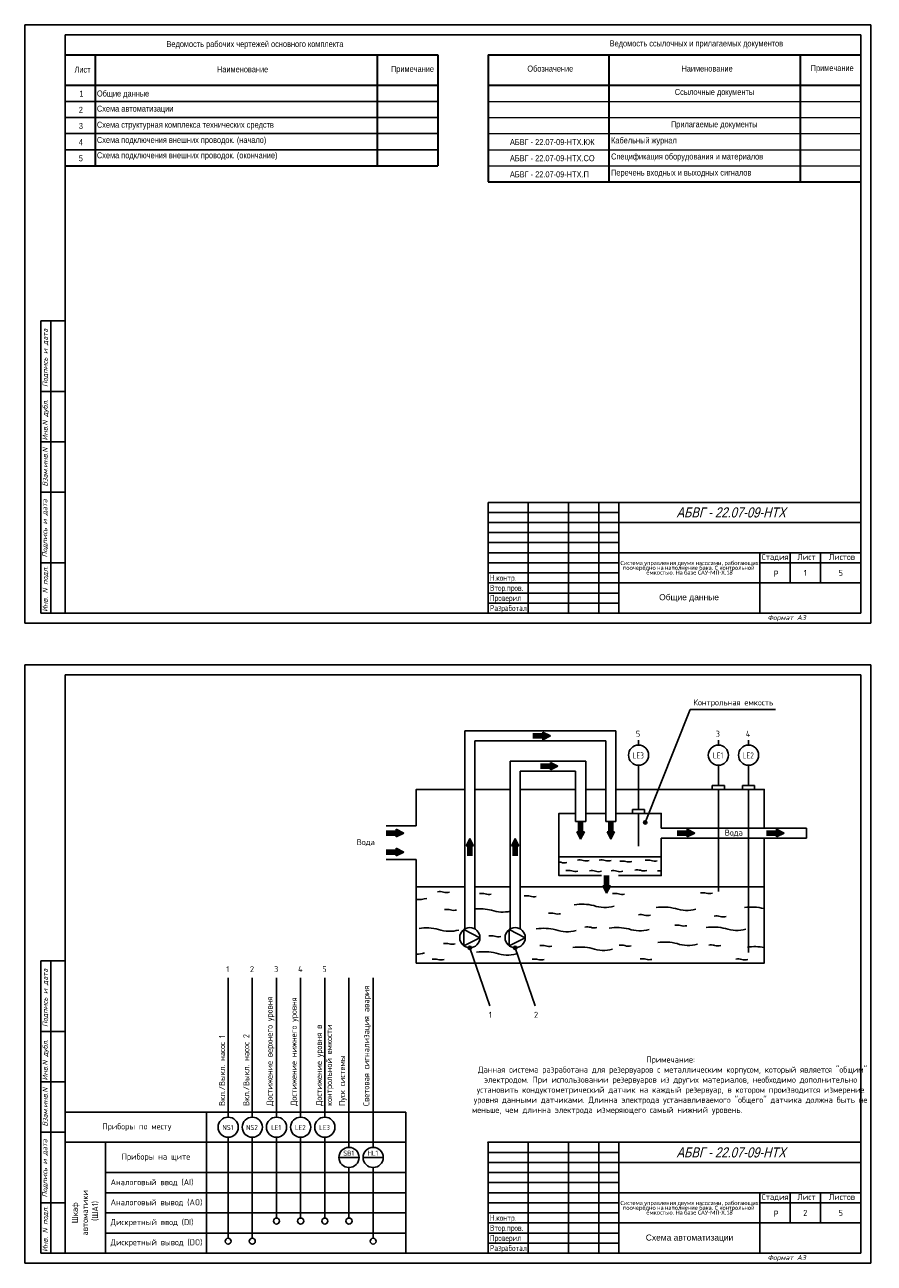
# Model space of a CAD drawing. Header units: millimetres. Extents: x 2538 to 2959, y 895 to 2827.
# Tile 3 of 4: x 2538 to 2959, y 1884 to 2499. Entities that reach past the tile are written whole.
import ezdxf
from ezdxf.enums import TextEntityAlignment as Align

# ---------------------------------------------------------------- set-up
doc = ezdxf.new("R2010")
doc.units = ezdxf.units.MM
for name, color, linetype in [('_FORMAT OSNOVNAJA', 1, 'Continuous'), ('_KIP_NOVOE', 3, 'Continuous'), ('_TABLITSA OSNOVNAJA', 3, 'Continuous'), ('_TABLITSA TONKAJA', 2, 'Continuous'), ('Текст', 7, 'Continuous'), ('Форматка', 4, 'Continuous')]:
    doc.layers.add(name, color=color, linetype=linetype)
doc.layers.add('_Таблицы', color=7, linetype='Continuous', lineweight=15)
doc.layers.add('Слой1', color=10, linetype='Continuous', lineweight=200, plot=False)
doc.styles.add('35', font='romans.shx', dxfattribs={"width": 0.7, "oblique": 15, "height": 3.5})
doc.styles.add('Arial', font='arial.ttf')
doc.styles.add('Romans8', font='romans8.shx', dxfattribs={"width": 0.8, "height": 3})

msp = doc.modelspace()

# ---------------------------------------------------------------- hatches: boundary and pattern name
at = {"ltscale": 10}
h = msp.add_hatch(color=256, dxfattribs=at)
h.dxf.hatch_style = 1
h.paths.add_polyline_path([(2794.86, 2147.66), (2794.86, 2143.91), (2798.61, 2145.79)])
h = msp.add_hatch(color=256, dxfattribs=at)
h.dxf.hatch_style = 1
h.paths.add_polyline_path([(2798.62, 2132.66), (2798.62, 2128.91), (2802.37, 2130.79)])
at = {"ltscale": 2}
h = msp.add_hatch(color=0, dxfattribs=at)
edge = h.paths.add_edge_path()
edge.add_arc((2845.72, 2102.87), 0.839, 0, 360)
at = {"ltscale": 10}
h = msp.add_hatch(color=256, dxfattribs=at)
h.dxf.hatch_style = 1
h.paths.add_polyline_path([(2722.08, 2099.46), (2722.08, 2095.71), (2725.83, 2097.58)])
h = msp.add_hatch(color=256, dxfattribs=at)
h.dxf.hatch_style = 1
h.paths.add_polyline_path([(2813.62, 2094.54), (2815.49, 2098.29), (2811.74, 2098.29)])
h = msp.add_hatch(color=256, dxfattribs=at)
h.dxf.hatch_style = 1
h.paths.add_polyline_path([(2828.62, 2094.54), (2830.49, 2098.29), (2826.74, 2098.29)])
h = msp.add_hatch(color=256, dxfattribs=at)
h.dxf.hatch_style = 1
h.paths.add_polyline_path([(2866.55, 2099.46), (2866.55, 2095.71), (2870.3, 2097.58)])
h = msp.add_hatch(color=256, dxfattribs=at)
h.dxf.hatch_style = 1
h.paths.add_polyline_path([(2910.93, 2099.46), (2910.93, 2095.71), (2914.68, 2097.58)])
h = msp.add_hatch(color=256, dxfattribs=at)
h.dxf.hatch_style = 1
h.paths.add_polyline_path([(2725.83, 2088.16), (2722.08, 2090.04), (2722.08, 2086.29)])
h = msp.add_hatch(color=256, dxfattribs=at)
h.dxf.hatch_style = 1
h.paths.add_polyline_path([(2758.6, 2094.97), (2756.73, 2091.22), (2760.48, 2091.22)])
h = msp.add_hatch(color=256, dxfattribs=at)
h.dxf.hatch_style = 1
h.paths.add_polyline_path([(2781.11, 2094.97), (2779.24, 2091.22), (2782.99, 2091.22)])
h = msp.add_hatch(color=256, dxfattribs=at)
h.dxf.hatch_style = 1
h.paths.add_polyline_path([(2826.53, 2067.72), (2828.41, 2071.47), (2824.66, 2071.47)])
at = {"ltscale": 2}
h = msp.add_hatch(color=0, dxfattribs=at)
edge = h.paths.add_edge_path()
edge.add_arc((2758.6, 2040.68), 0.839, 0, 360)
h = msp.add_hatch(color=0, dxfattribs=at)
edge = h.paths.add_edge_path()
edge.add_arc((2781.11, 2040.68), 0.839, 0, 360)

# ---------------------------------------------------------------- linework, layer by layer
at = {"color": 7, "linetype": 'Continuous', "lineweight": 30}
for p, q in [((2557.65, 2483.73), (2742.65, 2483.73)), ((2572.65, 2483.73), (2572.65, 2428.73)), ((2712.65, 2483.73), (2712.65, 2428.73)), ((2742.65, 2483.73), (2742.65, 2428.73)), ((2557.65, 2468.73), (2742.65, 2468.73)), ((2557.65, 2428.73), (2742.65, 2428.73))]:
    msp.add_line(p, q, dxfattribs=at)
at = {"color": 7, "linetype": 'Continuous', "lineweight": -3}
for p, q in [((2557.65, 2460.73), (2742.65, 2460.73)), ((2557.65, 2452.73), (2742.65, 2452.73)), ((2557.65, 2444.73), (2742.65, 2444.73)), ((2557.65, 2436.73), (2742.65, 2436.73))]:
    msp.add_line(p, q, dxfattribs=at)
for p, q in [((2845.72, 2102.87), (2867.94, 2158.91)), ((2910.42, 2158.91), (2867.94, 2158.91)), ((2756.1, 2148.29), (2756.1, 2050.01)), ((2831.12, 2148.29), (2756.1, 2148.29)), ((2831.12, 2103.29), (2831.12, 2148.29)), ((2761.1, 2050.01), (2761.1, 2143.29)), ((2826.12, 2143.29), (2761.1, 2143.29)), ((2826.12, 2103.29), (2826.12, 2143.29)), ((2778.61, 2133.29), (2778.61, 2050.01)), ((2816.12, 2133.29), (2778.61, 2133.29)), ((2816.12, 2103.29), (2816.12, 2133.29)), ((2783.61, 2050.01), (2783.61, 2128.29)), ((2811.12, 2128.29), (2783.61, 2128.29)), ((2811.12, 2103.29), (2811.12, 2128.29)), ((2842.38, 2109.34), (2842.38, 2131.24)), ((2882, 2121.24), (2882, 2131.24)), ((2897, 2121.24), (2897, 2131.24)), ((2885, 2121.24), (2879, 2121.24)), ((2879, 2121.24), (2879, 2119.24)), ((2885, 2119.24), (2885, 2121.24)), ((2900, 2121.24), (2894, 2121.24)), ((2894, 2121.24), (2894, 2119.24)), ((2900, 2119.24), (2900, 2121.24)), ((2882, 2119.24), (2882, 2068.64)), ((2897, 2119.24), (2897, 2038.41)), ((2845.38, 2109.34), (2839.38, 2109.34)), ((2839.38, 2109.34), (2839.38, 2107.34)), ((2845.38, 2107.34), (2845.38, 2109.34)), ((2811.12, 2103.29), (2816.12, 2103.29)), ((2826.12, 2103.29), (2831.12, 2103.29)), ((2842.38, 2107.34), (2842.38, 2091.17)), ((2732.01, 2101.23), (2717.01, 2101.23)), ((2853.64, 2100.08), (2925.67, 2100.08)), ((2925.67, 2100.08), (2925.67, 2095.08)), ((2925.67, 2095.08), (2853.64, 2095.08)), ((2732.01, 2084.51), (2717.01, 2084.51)), ((2853.64, 2085.78), (2802.8, 2085.78)), ((2732.01, 2070.95), (2756.1, 2070.95)), ((2761.1, 2070.95), (2778.61, 2070.95)), ((2783.61, 2070.95), (2904.8, 2070.95)), ((2758.6, 2040.68), (2768.59, 2011.84)), ((2781.11, 2040.68), (2791.1, 2011.84)), ((2674.62, 2015.74), (2674.62, 2025.74)), ((2693.62, 1936.62), (2703.62, 1936.62)), ((2705.62, 1936.62), (2715.62, 1936.62))]:
    msp.add_line(p, q)
at = {"lineweight": 100}
for p, q in [((2794.86, 2145.79), (2789.86, 2145.79)), ((2798.62, 2130.79), (2793.62, 2130.79)), ((2813.62, 2098.29), (2813.62, 2103.29)), ((2828.62, 2098.29), (2828.62, 2103.29)), ((2722.08, 2097.58), (2717.08, 2097.58)), ((2866.55, 2097.58), (2861.55, 2097.58)), ((2910.93, 2097.58), (2905.93, 2097.58)), ((2758.6, 2091.22), (2758.6, 2086.22)), ((2781.11, 2091.22), (2781.11, 2086.22)), ((2722.08, 2088.16), (2717.08, 2088.16)), ((2826.53, 2071.47), (2826.53, 2076.47))]:
    msp.add_line(p, q, dxfattribs=at)
at = {"color": 7, "ltscale": 10}
for p, q in [((2794.86, 2143.91), (2794.86, 2147.66)), ((2798.61, 2145.79), (2794.86, 2147.66)), ((2794.86, 2143.91), (2798.61, 2145.79)), ((2842.38, 2141.24), (2842.38, 2143.74)), ((2882, 2141.24), (2882, 2143.74)), ((2897, 2141.24), (2897, 2143.74)), ((2798.62, 2128.91), (2798.62, 2132.66)), ((2802.37, 2130.79), (2798.62, 2132.66)), ((2798.62, 2128.91), (2802.37, 2130.79)), ((2722.08, 2095.71), (2722.08, 2099.46)), ((2725.83, 2097.58), (2722.08, 2099.46)), ((2722.08, 2095.71), (2725.83, 2097.58)), ((2815.49, 2098.29), (2811.74, 2098.29)), ((2813.62, 2094.54), (2811.74, 2098.29)), ((2815.49, 2098.29), (2813.62, 2094.54)), ((2830.49, 2098.29), (2826.74, 2098.29)), ((2828.62, 2094.54), (2826.74, 2098.29)), ((2830.49, 2098.29), (2828.62, 2094.54)), ((2866.55, 2095.71), (2866.55, 2099.46)), ((2870.3, 2097.58), (2866.55, 2099.46)), ((2866.55, 2095.71), (2870.3, 2097.58)), ((2910.93, 2095.71), (2910.93, 2099.46)), ((2914.68, 2097.58), (2910.93, 2099.46)), ((2910.93, 2095.71), (2914.68, 2097.58)), ((2722.08, 2090.04), (2722.08, 2086.29)), ((2722.08, 2090.04), (2725.83, 2088.16)), ((2756.73, 2091.22), (2758.6, 2094.97)), ((2756.73, 2091.22), (2760.48, 2091.22)), ((2758.6, 2094.97), (2760.48, 2091.22)), ((2779.24, 2091.22), (2781.11, 2094.97)), ((2779.24, 2091.22), (2782.99, 2091.22)), ((2781.11, 2094.97), (2782.99, 2091.22)), ((2725.83, 2088.16), (2722.08, 2086.29)), ((2828.41, 2071.47), (2824.66, 2071.47)), ((2826.53, 2067.72), (2824.66, 2071.47)), ((2828.41, 2071.47), (2826.53, 2067.72)), ((2755.67, 2041.64), (2755.67, 2049.73)), ((2763.6, 2045.68), (2755.67, 2049.73)), ((2778.18, 2041.64), (2778.18, 2049.73)), ((2786.11, 2045.68), (2778.18, 2049.73)), ((2763.6, 2045.68), (2755.67, 2041.64)), ((2786.11, 2045.68), (2778.18, 2041.64)), ((2638.62, 1956.62), (2638.62, 2025.74)), ((2650.62, 1956.62), (2650.62, 2025.74)), ((2662.62, 1956.62), (2662.62, 2025.74)), ((2674.62, 1956.62), (2674.62, 2025.74)), ((2686.62, 1956.62), (2686.62, 2025.74)), ((2698.62, 1941.62), (2698.62, 2025.74)), ((2710.62, 1941.62), (2710.62, 2025.74)), ((2726.76, 1959.12), (2557.68, 1959.12)), ((2627.83, 1959.12), (2627.83, 1889.12)), ((2627.83, 1959.12), (2627.83, 1944.12)), ((2726.76, 1959.12), (2726.76, 1889.12)), ((2726.76, 1944.12), (2557.68, 1944.12)), ((2643.97, 1944.12), (2557.68, 1944.12)), ((2577.68, 1889.12), (2577.68, 1944.12)), ((2627.83, 1944.12), (2627.83, 1929.12)), ((2638.62, 1946.62), (2638.62, 1896.56)), ((2650.62, 1946.62), (2650.62, 1896.56)), ((2662.62, 1946.62), (2662.62, 1906.56)), ((2674.62, 1946.62), (2674.62, 1906.56)), ((2686.62, 1946.62), (2686.62, 1906.56)), ((2698.62, 1931.62), (2698.62, 1906.56)), ((2710.62, 1931.62), (2710.62, 1896.56)), ((2643.97, 1929.12), (2577.68, 1929.12)), ((2627.83, 1929.12), (2627.83, 1919.12)), ((2643.97, 1929.12), (2726.76, 1929.12)), ((2627.83, 1919.12), (2577.68, 1919.12)), ((2627.83, 1919.12), (2726.76, 1919.12)), ((2627.83, 1919.12), (2627.83, 1909.12)), ((2627.83, 1909.12), (2577.68, 1909.12)), ((2627.83, 1909.12), (2726.76, 1909.12)), ((2627.83, 1909.12), (2627.83, 1899.12)), ((2627.83, 1899.12), (2577.68, 1899.12)), ((2627.83, 1899.12), (2726.76, 1899.12)), ((2627.83, 1899.12), (2627.83, 1889.12))]:
    msp.add_line(p, q, dxfattribs=at)
for points in [[(2732.01, 2101.23), (2732.01, 2119.24), (2756.1, 2119.24)], [(2761.1, 2119.24), (2778.61, 2119.24)], [(2783.61, 2119.24), (2811.12, 2119.24)], [(2816.12, 2119.24), (2826.12, 2119.24)], [(2831.12, 2119.24), (2904.8, 2119.24), (2904.8, 2100.08)], [(2824.03, 2076.47), (2802.8, 2076.47), (2802.8, 2107.34), (2811.12, 2107.34)], [(2816.12, 2107.34), (2826.12, 2107.34)], [(2831.12, 2107.34), (2853.64, 2107.34), (2853.64, 2100.08)], [(2904.8, 2095.08), (2904.8, 2033.07), (2732.01, 2033.07), (2732.01, 2084.51)], [(2853.64, 2095.08), (2853.64, 2076.47), (2832.4, 2076.47)]]:
    msp.add_lwpolyline(points)
for centre, radius in [((2842.38, 2136.24), 5), ((2882, 2136.24), 5), ((2897, 2136.24), 5), ((2758.6, 2045.68), 5), ((2781.11, 2045.68), 5), ((2638.62, 1951.62), 5), ((2650.62, 1951.62), 5), ((2662.62, 1951.62), 5), ((2674.62, 1951.62), 5), ((2686.62, 1951.62), 5), ((2698.62, 1936.62), 5), ((2710.62, 1936.62), 5), ((2662.62, 1905.06), 1.5), ((2674.62, 1905.06), 1.5), ((2686.62, 1905.06), 1.5), ((2698.62, 1905.06), 1.5), ((2638.62, 1895.06), 1.5), ((2650.62, 1895.06), 1.5), ((2710.62, 1895.06), 1.5)]:
    msp.add_circle(centre, radius, dxfattribs=at)
at = {"color": 0, "ltscale": 2}
for centre in [(2845.72, 2102.87), (2758.6, 2040.68), (2781.11, 2040.68)]:
    msp.add_circle(centre, 0.839, dxfattribs=at)
for centre, radius, start, end in [((2813.1, 2076.96), 7.3, 75.73343, 98.63915), ((2816.56, 2088.9), 5.14, 251.0621, 285.34919), ((2823.99, 2076.96), 7.3, 75.73343, 98.63915), ((2827.45, 2088.9), 5.14, 251.0621, 285.34919), ((2834.23, 2076.44), 7.3, 75.73343, 98.63915), ((2846.81, 2076.9), 7.3, 75.73343, 98.63915), ((2850.28, 2088.83), 5.14, 251.0621, 285.34919), ((2802.02, 2076.01), 7.3, 75.73343, 83.87879), ((2805.48, 2087.94), 5.14, 251.0621, 285.34919), ((2807.39, 2071.78), 7.3, 75.73343, 98.63915), ((2810.86, 2083.71), 5.14, 251.0621, 285.34919), ((2819.19, 2071.65), 7.3, 75.73343, 98.63915), ((2822.66, 2083.58), 5.14, 251.0621, 285.34919), ((2829.82, 2071.65), 7.3, 75.73343, 98.63915), ((2833.29, 2083.58), 5.14, 251.0621, 285.34919), ((2837.7, 2088.38), 5.14, 251.0621, 285.34919), ((2841.62, 2072.04), 7.3, 75.73343, 98.63915), ((2845.09, 2083.97), 5.14, 251.0621, 285.34919), ((2852.89, 2071.61), 7.3, 84.15806, 98.63915), ((2732.65, 2081.72), 17.13, 267.84777, 285.34919), ((2743.72, 2061.24), 7.3, 75.73343, 98.63915), ((2747.19, 2073.17), 5.14, 251.0621, 285.34919), ((2764.45, 2060.34), 7.3, 75.73343, 98.63915), ((2767.92, 2072.27), 5.14, 251.0621, 285.34919), ((2786.76, 2059.17), 7.3, 75.73343, 98.63915), ((2790.22, 2071.11), 5.14, 251.0621, 285.34919), ((2830.61, 2060.34), 7.3, 75.73343, 98.63915), ((2834.08, 2072.28), 5.14, 251.0621, 285.34919), ((2874.18, 2060.73), 7.3, 75.73343, 98.63915), ((2877.65, 2072.67), 5.14, 251.0621, 285.34919), ((2747.21, 2052.43), 7.3, 75.73343, 98.63915), ((2750.67, 2064.37), 5.14, 251.0621, 285.34919), ((2763.35, 2035.73), 24.33, 75.73343, 95.29759), ((2774.9, 2075.51), 17.13, 251.0621, 282.5079), ((2814.1, 2038.01), 24.33, 75.73343, 98.63915), ((2825.65, 2077.79), 17.13, 251.0621, 285.34919), ((2854.69, 2036.56), 24.33, 75.73343, 98.63915), ((2866.25, 2076.34), 17.13, 251.0621, 285.34919), ((2898.6, 2036.56), 24.33, 75.73343, 98.63915), ((2910.16, 2076.34), 17.13, 251.0621, 251.76437), ((2798.81, 2050.62), 7.3, 75.73343, 98.63915), ((2802.28, 2062.55), 5.14, 251.0621, 285.34919), ((2843.43, 2049.84), 7.3, 75.73343, 98.63915), ((2846.9, 2061.77), 5.14, 251.0621, 285.34919), ((2881.04, 2049.19), 7.3, 75.73343, 98.63915), ((2884.5, 2061.12), 5.14, 251.0621, 285.34919), ((2737.05, 2026.21), 24.33, 75.73343, 98.63915), ((2748.6, 2065.99), 17.13, 251.0621, 285.34919), ((2769.12, 2039.35), 7.3, 75.73343, 98.63915), ((2795.25, 2026.01), 24.33, 75.73343, 98.63915), ((2806.8, 2065.78), 17.13, 251.0621, 285.34919), ((2816.85, 2043.75), 7.3, 75.73343, 98.63915), ((2820.32, 2055.68), 5.14, 251.0621, 285.34919), ((2831.49, 2026.42), 24.33, 75.73343, 98.63915), ((2843.05, 2066.2), 17.13, 251.0621, 285.34919), ((2861.46, 2044.65), 7.3, 75.73343, 98.63915), ((2864.92, 2056.59), 5.14, 251.0621, 285.34919), ((2879.55, 2026.63), 24.33, 75.73343, 98.63915), ((2891.1, 2066.4), 17.13, 251.0621, 285.34919), ((2746.57, 2035.58), 7.3, 75.73343, 98.63915), ((2750.04, 2047.52), 5.14, 251.0621, 285.34919), ((2772.59, 2051.28), 5.14, 251.0621, 285.34919), ((2794.42, 2034.55), 7.3, 75.73343, 98.63915), ((2797.89, 2046.48), 5.14, 251.0621, 285.34919), ((2813.34, 2016.72), 24.33, 75.73343, 98.63915), ((2833.84, 2034.68), 7.3, 75.73343, 98.63915), ((2837.3, 2046.61), 5.14, 251.0621, 285.34919), ((2855.52, 2019.17), 24.33, 75.73343, 98.63915), ((2867.07, 2058.95), 17.13, 251.0621, 285.34919), ((2878.31, 2034.81), 7.3, 75.73343, 98.63915), ((2881.78, 2046.74), 5.14, 251.0621, 285.34919), ((2900.05, 2016.9), 24.33, 78.75433, 98.63915), ((2731.62, 2054.61), 17.13, 271.31273, 285.34919), ((2740.96, 2027.81), 7.3, 75.73343, 98.63915), ((2744.43, 2039.75), 5.14, 251.0621, 285.34919), ((2765.63, 2014.41), 24.33, 75.73343, 98.63915), ((2777.18, 2054.19), 17.13, 251.0621, 285.34919), ((2790.63, 2027.81), 7.3, 75.73343, 98.63915), ((2794.09, 2039.75), 5.14, 251.0621, 285.34919), ((2824.9, 2056.5), 17.13, 251.0621, 285.34919), ((2844.21, 2027.95), 7.3, 75.73343, 98.63915), ((2847.67, 2039.88), 5.14, 251.0621, 285.34919), ((2891.81, 2027.82), 7.3, 75.73343, 98.63915), ((2895.28, 2039.75), 5.14, 251.0621, 285.34919)]:
    msp.add_arc(centre, radius, start, end)
msp.add_point((2767.65, 1944.12))
at = {"color": 7}
for p in [(2627.76, 1909.12), (2627.76, 1899.12)]:
    msp.add_point(p, dxfattribs=at)
at = {"layer": '_FORMAT OSNOVNAJA', "color": 7}
for p, q in [((2767.65, 2261.73), (2767.65, 2206.73)), ((2952.65, 2261.73), (2767.65, 2261.73)), ((2767.65, 1944.12), (2767.65, 1889.12)), ((2952.65, 1944.12), (2767.65, 1944.12))]:
    msp.add_line(p, q, dxfattribs=at)
at = {"layer": '_TABLITSA OSNOVNAJA', "color": 7}
for p, q in [((2787.65, 2261.73), (2787.65, 2206.73)), ((2807.65, 2206.73), (2807.65, 2261.73)), ((2822.65, 2261.73), (2822.65, 2206.73)), ((2832.65, 2206.73), (2832.65, 2261.73)), ((2952.65, 2251.73), (2832.65, 2251.73)), ((2832.65, 2236.73), (2952.65, 2236.73)), ((2902.65, 2236.73), (2902.65, 2206.73)), ((2902.65, 2231.73), (2952.65, 2231.73)), ((2917.65, 2221.73), (2917.65, 2236.73)), ((2932.65, 2236.73), (2932.65, 2221.73)), ((2952.65, 2221.73), (2832.65, 2221.73)), ((2787.65, 1944.12), (2787.65, 1889.12)), ((2807.65, 1889.12), (2807.65, 1944.12)), ((2822.65, 1944.12), (2822.65, 1889.12)), ((2832.65, 1889.12), (2832.65, 1944.12)), ((2952.65, 1934.12), (2832.65, 1934.12)), ((2832.65, 1919.12), (2952.65, 1919.12)), ((2902.65, 1919.12), (2902.65, 1889.12)), ((2917.65, 1904.12), (2917.65, 1919.12)), ((2932.65, 1919.12), (2932.65, 1904.12)), ((2902.65, 1914.12), (2952.65, 1914.12)), ((2952.65, 1904.12), (2832.65, 1904.12))]:
    msp.add_line(p, q, dxfattribs=at)
at = {"layer": '_TABLITSA TONKAJA', "color": 7}
for p, q in [((2767.65, 2256.73), (2832.65, 2256.73)), ((2767.65, 2251.73), (2832.65, 2251.73)), ((2832.65, 2246.73), (2767.65, 2246.73)), ((2832.65, 2246.73), (2767.65, 2246.73)), ((2767.65, 2241.73), (2832.65, 2241.73)), ((2767.65, 2241.73), (2832.65, 2241.73)), ((2767.65, 2236.73), (2832.65, 2236.73)), ((2767.65, 2236.73), (2832.65, 2236.73)), ((2832.65, 2231.73), (2767.65, 2231.73)), ((2832.65, 2231.73), (2767.65, 2231.73)), ((2767.65, 2226.73), (2832.65, 2226.73)), ((2767.65, 2226.73), (2832.65, 2226.73)), ((2832.65, 2221.73), (2767.65, 2221.73)), ((2832.65, 2221.73), (2767.65, 2221.73)), ((2832.65, 2216.73), (2767.65, 2216.73)), ((2832.65, 2216.73), (2767.65, 2216.73)), ((2767.65, 2211.73), (2832.65, 2211.73)), ((2767.65, 2211.73), (2832.65, 2211.73)), ((2767.65, 1939.12), (2832.65, 1939.12)), ((2767.65, 1934.12), (2832.65, 1934.12)), ((2832.65, 1929.12), (2767.65, 1929.12)), ((2832.65, 1929.12), (2767.65, 1929.12)), ((2767.65, 1924.12), (2832.65, 1924.12)), ((2767.65, 1924.12), (2832.65, 1924.12)), ((2767.65, 1919.12), (2832.65, 1919.12)), ((2767.65, 1919.12), (2832.65, 1919.12)), ((2832.65, 1914.12), (2767.65, 1914.12)), ((2832.65, 1914.12), (2767.65, 1914.12)), ((2767.65, 1909.12), (2832.65, 1909.12)), ((2767.65, 1909.12), (2832.65, 1909.12)), ((2832.65, 1904.12), (2767.65, 1904.12)), ((2832.65, 1904.12), (2767.65, 1904.12)), ((2832.65, 1899.12), (2767.65, 1899.12)), ((2832.65, 1899.12), (2767.65, 1899.12)), ((2767.65, 1894.12), (2832.65, 1894.12)), ((2767.65, 1894.12), (2832.65, 1894.12))]:
    msp.add_line(p, q, dxfattribs=at)
at = {"layer": '_Таблицы', "color": 7, "linetype": 'Continuous', "lineweight": 30}
for p, q in [((2767.65, 2483.73), (2952.65, 2483.73)), ((2767.65, 2483.73), (2767.65, 2420.73)), ((2827.65, 2483.73), (2827.65, 2420.73)), ((2922.65, 2483.73), (2922.65, 2420.73)), ((2767.65, 2468.73), (2952.65, 2468.73)), ((2767.65, 2420.73), (2952.65, 2420.73))]:
    msp.add_line(p, q, dxfattribs=at)
at = {"layer": '_Таблицы', "color": 7, "linetype": 'Continuous', "lineweight": 15}
for p, q in [((2767.65, 2460.73), (2952.65, 2460.73)), ((2767.65, 2452.73), (2952.65, 2452.73)), ((2767.65, 2444.73), (2952.65, 2444.73)), ((2767.65, 2436.73), (2952.65, 2436.73)), ((2767.65, 2428.73), (2952.65, 2428.73))]:
    msp.add_line(p, q, dxfattribs=at)
at = {"layer": 'Слой1', "color": 7, "lineweight": -3}
for p, q in [((2537.65, 2498.73), (2537.65, 2201.73)), ((2537.65, 2498.73), (2537.65, 2201.73)), ((2957.65, 2498.73), (2957.65, 2201.73)), ((2957.65, 2498.73), (2957.65, 2201.73)), ((2957.65, 2498.73), (2957.65, 2201.73)), ((2957.65, 2498.73), (2957.65, 2201.73)), ((2957.65, 2498.73), (2957.65, 2201.73)), ((2537.65, 2181.12), (2537.65, 1884.12)), ((2537.65, 2181.12), (2537.65, 1884.12)), ((2957.65, 2181.12), (2957.65, 1884.12)), ((2957.65, 2181.12), (2957.65, 1884.12)), ((2957.65, 2181.12), (2957.65, 1884.12)), ((2957.65, 2181.12), (2957.65, 1884.12)), ((2957.65, 2181.12), (2957.65, 1884.12))]:
    msp.add_line(p, q, dxfattribs=at)
at = {"layer": 'Слой1', "color": 7, "linetype": 'ByBlock', "lineweight": -3, "ltscale": 0.4}
for p, q in [((2537.65, 2498.73), (2747.65, 2498.73)), ((2743.13, 2498.73), (2957.65, 2498.73)), ((2537.65, 2201.73), (2957.65, 2201.73)), ((2537.65, 2201.73), (2747.65, 2201.73)), ((2537.65, 2201.73), (2747.65, 2201.73)), ((2537.65, 2181.12), (2957.65, 2181.12)), ((2537.65, 1884.12), (2957.65, 1884.12)), ((2537.65, 1884.12), (2747.65, 1884.12)), ((2537.65, 1884.12), (2747.65, 1884.12))]:
    msp.add_line(p, q, dxfattribs=at)
at = {"layer": 'Форматка', "color": 7, "lineweight": -3}
for p, q in [((2557.65, 2206.73), (2557.65, 2493.73)), ((2557.65, 2493.73), (2952.65, 2493.73)), ((2952.65, 2493.73), (2952.65, 2206.73)), ((2557.65, 2351.73), (2545.65, 2351.73)), ((2545.65, 2206.73), (2545.65, 2351.73)), ((2550.65, 2206.73), (2550.65, 2351.73)), ((2557.65, 2316.73), (2545.65, 2316.73)), ((2557.65, 2291.73), (2545.65, 2291.73)), ((2557.65, 2266.73), (2545.65, 2266.73)), ((2557.65, 2231.73), (2545.65, 2231.73)), ((2952.65, 2206.73), (2545.65, 2206.73)), ((2557.65, 1889.12), (2557.65, 2176.12)), ((2557.65, 2176.12), (2952.65, 2176.12)), ((2952.65, 2176.12), (2952.65, 1889.12)), ((2557.65, 2034.12), (2545.65, 2034.12)), ((2545.65, 1889.12), (2545.65, 2034.12)), ((2550.65, 1889.12), (2550.65, 2034.12)), ((2557.65, 1999.12), (2545.65, 1999.12)), ((2557.65, 1974.12), (2545.65, 1974.12)), ((2557.65, 1949.12), (2545.65, 1949.12)), ((2557.65, 1914.12), (2545.65, 1914.12)), ((2952.65, 1889.12), (2545.65, 1889.12))]:
    msp.add_line(p, q, dxfattribs=at)

# ---------------------------------------------------------------- texts
at = {"lineweight": -3, "style": 'Arial', "oblique": 15, "width": 0.8}
for p in [(2915.41, 2256.72), (2915.41, 1939.11)]:
    msp.add_text('АБВГ - 22.07-09-НТХ', height=5, dxfattribs=at).set_placement(p, align=Align.MIDDLE_RIGHT)
at = {"color": 7, "style": 'Arial', "width": 0.8}
for p in [(2909.43, 2224.86), (2909.43, 1907.25)]:
    msp.add_text('Р', height=3, dxfattribs=at).set_placement(p)
at = {"color": 7, "linetype": 'Continuous', "lineweight": -3, "char_height": 3, "style": 'Romans8'}
for s, insert, width, attachment_point in [('{\\fArial|b0|i0|c204|p34;Ведомость рабочих чертежей основного комплекта }', (2651.95, 2488.73), 112.3143, 5), ('\\W0.8;{\\fArial|b0|i0|c204|p34;Лист\\fArial|b0|i0|c0|p34;}', (2562.35, 2478), 7.0805, 1), ('\\W0.8;{\\fArial|b0|i0|c204|p34;Наименование}', (2633.09, 2478.13), 31.1111, 1), ('\\W0.8;{\\fArial|b0|i0|c204|p34;Примечание}', (2719.47, 2478.33), 19.9556, 1), ('\\fArial|b0|i0|c0|p34;\\W0.8000000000;\\T1.0000000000;\\o\\l1', (2564.78, 2465.99), 2.0259, 1), ('\\pt24;{\\fArial|b0|i0|c204|p34;Общие данные}', (2573.47, 2466.12), 33.8261, 1), ('\\pt24;{\\fArial|b0|i0|c204|p34;Схема автоматизации}', (2573.47, 2458.62), 122.9431, 1), ('\\fArial|b0|i0|c0|p34;\\W0.8000000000;\\T1.0000000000;\\o\\l2', (2564.49, 2457.99), 2.2483, 1), ('\\fArial|b0|i0|c0|p34;\\W0.8000000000;\\T1.0000000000;\\o\\l3', (2564.5, 2450.01), 2.2128, 1), ('\\pt24;{\\fArial|b0|i0|c204|p34;Схема структурная комплекса технических средств}', (2573.47, 2450.62), 122.9431, 1), ('\\fArial|b0|i0|c0|p34;\\W0.8000000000;\\T1.0000000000;\\o\\l4', (2564.46, 2441.98), 2.2947, 1), ('\\pt24;{\\fArial|b0|i0|c204|p34;Схема подключения внешних проводок. (начало)}', (2573.47, 2443.07), 122.9431, 1), ('{\\fArial|b0|i0|c204|p34;5}', (2564.46, 2433.98), 2.2947, 1), ('\\pt24;{\\fArial|b0|i0|c204|p34;Схема подключения внешних проводок. (окончание)}', (2573.47, 2435.45), 122.9431, 1)]:
    msp.add_mtext(s, dxfattribs=dict(at, insert=insert, width=width, attachment_point=attachment_point))
at = {"width": 70, "attachment_point": 5, "line_spacing_factor": 0.7, "style": 'Arial'}
for s, insert, char_height in [('{\\fCalibri|b0|i0|c204|p34;\\H0.91667x;Система управления двумя насосами, работающих поочерёдно на наполнение бака. С контрольной \\H1.8651x; \\H0.53616x;ёмкостью. На базе САУ-МП-Х.18\\H1.8993x; }', (2867.65, 2229.23), 2.2), ('Общие данные', (2867.45, 2214.22), 3), ('{\\fCalibri|b0|i0|c204|p34;\\H0.91667x;Система управления двумя насосами, работающих поочерёдно на наполнение бака. С контрольной \\H1.8651x; \\H0.53616x;ёмкостью. На базе САУ-МП-Х.18\\H1.8993x; }', (2867.65, 1911.62), 2.2)]:
    msp.add_mtext(s, dxfattribs=dict(at, insert=insert, char_height=char_height))
at = {"layer": '_KIP_NOVOE', "color": 7, "style": 'Arial'}
msp.add_text('Схема автоматизации', height=3, dxfattribs=at).set_placement((2845.97, 1895.37))
at = {"layer": '_Таблицы', "color": 7, "linetype": 'Continuous', "lineweight": 15, "char_height": 3, "attachment_point": 1, "style": 'Romans8'}
for s, insert, width in [('\\W0.8;{\\fArial|b0|i0|c204|p34;Ведомость ссылочных и прилагаемых документов\\fArial|b0|i0|c0|p34;}', (2828.04, 2490.98), 104.4471), ('\\W0.8;{\\fArial|b0|i0|c204|p34;Обозначение\\fArial|b0|i0|c0|p34;}', (2787.17, 2478.48), 25.8667), ('\\W0.8;{\\fArial|b0|i0|c204|p34;Наименование\\fArial|b0|i0|c0|p34;}', (2863.68, 2478.51), 26.2507), ('\\W0.8;{\\fArial|b0|i0|c204|p34;Примечание\\fArial|b0|i0|c0|p34;}', (2927.84, 2478.75), 20.9067), ('\\W0.8;{\\fArial|b0|i0|c204|p34;Ссылочные документы\\fArial|b0|i0|c0|p34;}', (2860.37, 2466.87), 39.5222), ('\\W0.8;{\\fArial|b0|i0|c204|p34;Прилагаемые документы\\fArial|b0|i0|c0|p34;}', (2858.46, 2450.85), 39.3444), ('{\\fArial|b0|i0|c204|p34;АБВГ \\fArial|b0|i0|c0|p34;- 22.07-09-\\fArial|b0|i0|c204|p34;НТХ.КЖ}', (2778.52, 2442.02), 39.0924), ('\\W0.8;{\\fArial|b0|i0|c204|p34;Кабельный журнал\\fArial|b0|i0|c0|p34;}', (2828.73, 2442.87), 34.895), ('{\\fArial|b0|i0|c204|p34;АБВГ \\fArial|b0|i0|c0|p34;- 22.07-09-\\fArial|b0|i0|c204|p34;НТХ.СО}', (2778.52, 2434.02), 43.8108), ('\\W0.8;{\\fArial|b0|i0|c204|p34;Спецификация оборудования и материалов\\fArial|b0|i0|c0|p34;}', (2828.73, 2434.87), 84.3588), ('{\\fArial|b0|i0|c204|p34;АБВГ \\fArial|b0|i0|c0|p34;- 22.07-09-\\fArial|b0|i0|c204|p34;НТХ.П}', (2778.52, 2426.02), 37.5879), ('{\\fArial|b0|i0|c204|p34;Перечень входных и выходных сигналов}', (2828.73, 2426.87), 66.0889)]:
    msp.add_mtext(s, dxfattribs=dict(at, insert=insert, width=width))
at = {"layer": 'Текст', "color": 7, "ltscale": 6.666667, "style": 'Romans8'}
for s, insert, char_height, width, attachment_point in [('Стадия', (2910.15, 2236.13), 3, 15, 2), ('\\pi3.55;Лист', (2917.65, 2236.13), 3, 15, 1), ('\\pi4.1499;Листов', (2932.65, 2236.13), 3, 20, 1), ('Контрольная емкость', (2889.42, 2162.03), 3, 44.4466, 5), ('5', (2842.11, 2146.86), 3, 11.3228, 5), ('3', (2881.73, 2146.86), 3, 11.3228, 5), ('4', (2896.73, 2146.86), 3, 11.3228, 5), ('{\\W0.7;LE3}', (2842.22, 2136.11), 3, 11.3228, 5), ('{\\W0.7;LE1}', (2881.84, 2136.11), 3, 11.3228, 5), ('{\\W0.7;LE2}', (2896.84, 2136.11), 3, 11.3228, 5), ('Вода', (2889.65, 2097.58), 3, 72.0321, 5), ('Вода', (2706.94, 2092.87), 3, 20.1377, 5), ('1', (2638.46, 2030.08), 3, 11.3228, 5), ('2', (2650.46, 2030.08), 3, 11.3228, 5), ('3', (2662.46, 2030.08), 3, 11.3228, 5), ('4', (2674.46, 2030.08), 3, 11.3228, 5), ('5', (2686.46, 2030.08), 3, 11.3228, 5), ('1', (2768.81, 2007.41), 3, 11.3228, 5), ('2', (2791.5, 2007.41), 3, 11.3228, 5), ('Примечание:^I\\P^IДанная система разработана для резервуаров с металлическим корпусом, который является "общим" электродом. При использовании резервуаров из других материалов, необходимо дополнительно установить кондуктометрический датчик на каждый резервуар, в котором производится измерение уровня данными датчиками. Длинна электрода устанавливаемого "общего" датчика должна быть не меньше, чем длинна электрода измеряющего самый нижний уровень.                                                  {\\H3.3333e-006x;.}   ', (2858.29, 1971.71), 3, 181.2748, 5), ('Приборы по месту', (2593.26, 1951.62), 3, 41.4461, 5), ('NS1', (2638.46, 1951.49), 2.5, 11.3228, 5), ('NS2', (2650.46, 1951.49), 2.5, 11.3228, 5), ('LE1', (2662.46, 1951.49), 2.5, 11.3228, 5), ('LE2', (2674.46, 1951.49), 2.5, 11.3228, 5), ('LE3', (2686.46, 1951.49), 2.5, 11.3228, 5), ('Приборы на щите', (2602.75, 1936.62), 3, 50.1488, 5), ('SB1', (2698.46, 1938.75), 2.5, 11.3228, 5), ('HL1', (2710.46, 1938.75), 2.5, 11.3228, 5), ('Аналоговый ввод (AI)', (2580.26, 1924.12), 3, 49.5065, 4), ('Стадия', (2910.15, 1918.52), 3, 15, 2), ('\\pi3.55;Лист', (2917.65, 1918.52), 3, 15, 1), ('\\pi4.1499;Листов', (2932.65, 1918.52), 3, 20, 1), ('Аналоговый вывод (AO)', (2580.26, 1914.12), 3, 49.5065, 4), ('Дискретный ввод (DI)', (2580.26, 1904.12), 3, 49.5065, 4), ('Дискретный вывод (DO)', (2580.26, 1894.12), 3, 49.5065, 4)]:
    msp.add_mtext(s, dxfattribs=dict(at, insert=insert, char_height=char_height, width=width, attachment_point=attachment_point))
at = {"layer": 'Текст', "color": 7, "char_height": 3, "width": 21.4279, "attachment_point": 1, "style": 'Romans8'}
for insert in [(2768.6, 2240.77), (2768.6, 1923.16)]:
    msp.add_mtext('{\\W0.7;\\P\\P\\PН.контр.   \\PВтор.пров.\\PПроверил\\PРазработал}', dxfattribs=dict(at, insert=insert))
at = {"layer": 'Текст', "color": 7, "ltscale": 100, "char_height": 3, "attachment_point": 5, "style": 'Romans8'}
for s, insert, width in [('\\A1;1', (2925.15, 2226.73), 15), ('\\A1;5', (2942.78, 2226.73), 19.7446), ('\\A1;2', (2925.15, 1909.12), 15), ('\\A1;5', (2942.78, 1909.12), 19.7446)]:
    msp.add_mtext(s, dxfattribs=dict(at, insert=insert, width=width))
at = {"layer": 'Текст', "color": 7, "ltscale": 6.666667, "char_height": 3, "rotation": 90, "style": 'Romans8'}
for s, insert, width, attachment_point in [('Световая сигнализация авария', (2707.61, 1962.15), 155.893, 4), ('Достижение верхнего уровня', (2659.61, 1962.15), 155.893, 4), ('Достижение нижнего уровня', (2671.61, 1962.15), 155.893, 4), ('Достижение уровня в \\Pконтрольной емкости', (2686.62, 1962.15), 155.893, 4), ('Вкл./Выкл. насос 1', (2635.61, 1962.15), 155.893, 4), ('Вкл./Выкл. насос 2', (2647.61, 1962.15), 155.893, 4), ('Пуск системы', (2695.61, 1962.15), 155.893, 4), ('Шкаф \\Pавтоматики\\P (ША1)', (2567.68, 1909.12), 40, 5)]:
    msp.add_mtext(s, dxfattribs=dict(at, insert=insert, width=width, attachment_point=attachment_point))
at = {"layer": 'Форматка', "color": 7, "lineweight": -3, "style": '35', "oblique": 15, "width": 0.9}
for s, p in [('Подпись и дата', (2548.99, 2318.98)), ('Инв.N дубл.', (2548.99, 2292.43)), ('Взам.инв.N', (2548.99, 2269.56)), ('Подпись и дата', (2548.8, 2234.4)), ('Инв. N подл.', (2548.99, 2207.36)), ('Подпись и дата', (2548.99, 2001.37)), ('Инв.N дубл.', (2548.99, 1974.83)), ('Взам.инв.N', (2548.99, 1951.95)), ('Подпись и дата', (2548.8, 1916.79)), ('Инв. N подл.', (2548.99, 1889.76))]:
    msp.add_text(s, height=2.5, rotation=90, dxfattribs=at).set_placement(p)
at = {"layer": 'Форматка', "color": 7, "lineweight": -3, "style": '35', "oblique": 15}
for p in [(2906.37, 2203.26), (2906.37, 1885.66)]:
    msp.add_text('Формат А3', height=2.5, dxfattribs=at).set_placement(p)

doc.saveas('drawing.dxf')
